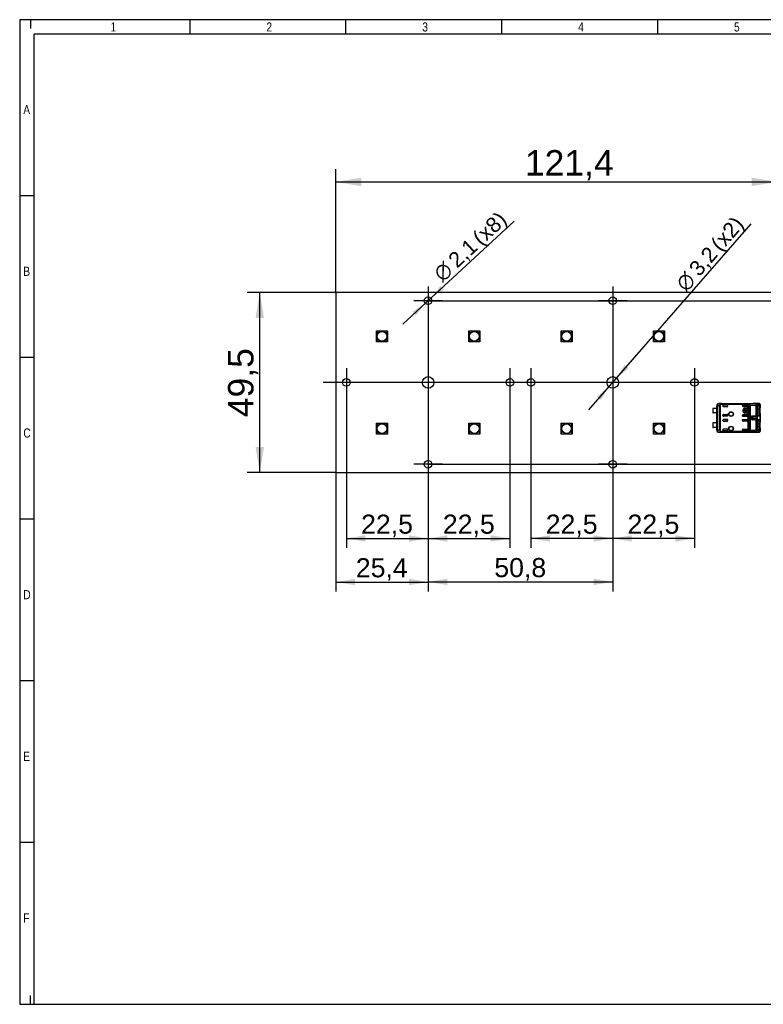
# Model space of a CAD drawing. Header units: millimetres. Extents: x 16 to 406, y 14 to 285.
# Tile 1 of 3: x 16 to 220, y 14 to 285. Entities that reach past the tile are written whole.
import ezdxf
from ezdxf.enums import TextEntityAlignment as Align
from ezdxf.lldxf.tags import DXFTag

# ---------------------------------------------------------------- set-up
doc = ezdxf.new("R2010")
doc.units = ezdxf.units.MM
for name, color, linetype in [('10', 7, 'Continuous'), ('4010-411-12610_S', 7, 'Continuous'), ('Default', 7, 'Continuous'), ('LED_OSLON_GEN3', 7, 'Continuous'), ('PCB_RECLED_122X5', 7, 'Continuous')]:
    doc.layers.add(name, color=color, linetype=linetype)
doc.styles.add('SEACAD_Arial', font='arial.ttf')
doc.styles.add('SEACAD_Solid_Edge_ANSI1_Symbols', font='semeca1.ttf')
tags = doc.linetypes.add('CENTER2', pattern=[28.575, 19.05, -3.175, 3.175, -3.175]).pattern_tags.tags
tags[10:11] = [DXFTag(74, 4), DXFTag(75, 0), DXFTag(340, '0'), DXFTag(46, 0.0), DXFTag(50, 0.0), DXFTag(44, 0.0), DXFTag(45, 0.0)]
tags[8:9] = [DXFTag(74, 4), DXFTag(75, 0), DXFTag(340, '0'), DXFTag(46, 0.0), DXFTag(50, 0.0), DXFTag(44, 0.0), DXFTag(45, 0.0)]
tags[6:7] = [DXFTag(74, 4), DXFTag(75, 0), DXFTag(340, '0'), DXFTag(46, 0.0), DXFTag(50, 0.0), DXFTag(44, 0.0), DXFTag(45, 0.0)]
tags[4:5] = [DXFTag(74, 4), DXFTag(75, 0), DXFTag(340, '0'), DXFTag(46, 0.0), DXFTag(50, 0.0), DXFTag(44, 0.0), DXFTag(45, 0.0)]
doc.dimstyles.new('ISO', dxfattribs={"dimtxt": 7, "dimasz": 7, "dimexe": 3.5, "dimexo": 0, "dimgap": 1.75, "dimtad": 1, "dimtxsty": 'SEACAD_Arial', "dimblk1": '_SE_FILLED', "dimblk2": '_SE_FILLED', "dimsah": 1, "dimcen": 3.5, "dimadec": 0, "dimazin": 0, "dimtfac": 0.5, "dimtdec": 3, "dimtmove": 0, "dimatfit": 3, "dimfxl": 1, "dimarcsym": 0})

# ---------------------------------------------------------------- blocks, each defined once
blk = doc.blocks.new('SEANNOT_GROUP')
at = {"layer": 'Default', "color": 7, "linetype": 'CENTER2'}
blk.add_line((227.55, 184.73), (99.15, 184.73), dxfattribs=at)
blk = doc.blocks.new('SEANNOT_GROUP1')
at = {"layer": 'Default', "color": 7, "linetype": 'CENTER2'}
for p, q in [((178.85, 198.73), (178.85, 170.73)), ((192.85, 184.73), (164.85, 184.73))]:
    blk.add_line(p, q, dxfattribs=at)
blk = doc.blocks.new('SEANNOT_GROUP2')
at = {"layer": 'Default', "color": 7, "linetype": 'CENTER2'}
for p, q in [((178.85, 211.17), (178.85, 203.3)), ((182.79, 207.23), (174.91, 207.23))]:
    blk.add_line(p, q, dxfattribs=at)
blk = doc.blocks.new('SEANNOT_GROUP3')
at = {"layer": 'Default', "color": 7, "linetype": 'CENTER2'}
for p, q in [((128.05, 211.17), (128.05, 203.3)), ((131.99, 207.23), (124.11, 207.23))]:
    blk.add_line(p, q, dxfattribs=at)
blk = doc.blocks.new('SEANNOT_GROUP4')
at = {"layer": 'Default', "color": 7, "linetype": 'CENTER2'}
for p, q in [((105.55, 188.67), (105.55, 180.8)), ((109.49, 184.73), (101.61, 184.73))]:
    blk.add_line(p, q, dxfattribs=at)
blk = doc.blocks.new('SEANNOT_GROUP5')
at = {"layer": 'Default', "color": 7, "linetype": 'CENTER2'}
for p, q in [((128.05, 188.67), (128.05, 180.8)), ((131.99, 184.73), (124.11, 184.73))]:
    blk.add_line(p, q, dxfattribs=at)
blk = doc.blocks.new('SEANNOT_GROUP6')
at = {"layer": 'Default', "color": 7, "linetype": 'CENTER2'}
for p, q in [((128.05, 166.17), (128.05, 158.3)), ((131.99, 162.23), (124.11, 162.23))]:
    blk.add_line(p, q, dxfattribs=at)
blk = doc.blocks.new('SEANNOT_GROUP7')
at = {"layer": 'Default', "color": 7, "linetype": 'CENTER2'}
for p, q in [((150.55, 188.67), (150.55, 180.8)), ((154.49, 184.73), (146.61, 184.73))]:
    blk.add_line(p, q, dxfattribs=at)
blk = doc.blocks.new('SEANNOT_GROUP8')
at = {"layer": 'Default', "color": 7, "linetype": 'CENTER2'}
for p, q in [((156.35, 188.67), (156.35, 180.8)), ((160.29, 184.73), (152.41, 184.73))]:
    blk.add_line(p, q, dxfattribs=at)
blk = doc.blocks.new('SEANNOT_GROUP9')
at = {"layer": 'Default', "color": 7, "linetype": 'CENTER2'}
for p, q in [((178.85, 166.17), (178.85, 158.3)), ((182.79, 162.23), (174.91, 162.23))]:
    blk.add_line(p, q, dxfattribs=at)
blk = doc.blocks.new('SEANNOT_GROUP10')
at = {"layer": 'Default', "color": 7, "linetype": 'CENTER2'}
for p, q in [((178.85, 188.67), (178.85, 180.8)), ((182.79, 184.73), (174.91, 184.73))]:
    blk.add_line(p, q, dxfattribs=at)
blk = doc.blocks.new('SEANNOT_GROUP11')
at = {"layer": 'Default', "color": 7, "linetype": 'CENTER2'}
for p, q in [((201.35, 188.67), (201.35, 180.8)), ((205.29, 184.73), (197.41, 184.73))]:
    blk.add_line(p, q, dxfattribs=at)
blk = doc.blocks.new('SE1')
at = {"layer": '4010-411-12610_S', "color": 7, "linetype": 'Continuous'}
for p, q in [((208.05, 178.93), (217.5, 178.93)), ((208.05, 178.93), (208.07, 178.92)), ((208.74, 178.91), (208.07, 178.92)), ((208.74, 178.91), (218.53, 178.91)), ((208.74, 178.91), (208.74, 178.9)), ((208.74, 178.9), (218.53, 178.9)), ((217.5, 178.92), (217.5, 178.93)), ((217.5, 178.92), (217.51, 178.92)), ((219.11, 178.92), (217.5, 178.92)), ((218.42, 178.75), (218.53, 178.9)), ((219.11, 178.92), (218.53, 178.91)), ((218.53, 178.9), (218.53, 178.91)), ((206.35, 177.56), (206.35, 176.41)), ((207.45, 177.61), (206.5, 177.61)), ((207.45, 176.36), (206.5, 176.36)), ((207.45, 177.61), (207.45, 178.33)), ((207.45, 178.33), (207.47, 178.33)), ((207.45, 177.61), (207.45, 176.36)), ((207.45, 173.61), (207.45, 176.36)), ((207.47, 178.32), (207.47, 178.33)), ((207.47, 171.65), (207.47, 178.32)), ((207.61, 178.32), (207.47, 178.32)), ((207.47, 178.32), (207.47, 178.32)), ((207.61, 178.32), (207.61, 171.65)), ((208.23, 178.31), (207.61, 178.32)), ((208.38, 178.31), (208.23, 178.31)), ((208.23, 171.66), (208.23, 178.31)), ((208.38, 178.31), (208.38, 171.66)), ((208.52, 178.8), (208.61, 178.64)), ((208.61, 178.82), (216.14, 178.82)), ((208.61, 178.82), (208.61, 178.64)), ((216.09, 178.64), (208.61, 178.64)), ((209.15, 178.23), (209.15, 178.34)), ((209.35, 178.54), (210.45, 178.54)), ((210.44, 178.54), (209.35, 178.54)), ((209.35, 178.54), (209.35, 178.54)), ((210.25, 178.03), (209.35, 178.03)), ((210.44, 178.54), (210.44, 178.23)), ((210.44, 178.54), (210.45, 178.54)), ((210.44, 178.23), (210.45, 178.23)), ((210.45, 178.54), (210.45, 178.23)), ((214.55, 178.29), (214.55, 178.54)), ((214.55, 178.54), (215.88, 178.54)), ((214.56, 178.54), (214.55, 178.54)), ((214.56, 178.29), (214.55, 178.29)), ((215.88, 178.54), (214.56, 178.54)), ((214.56, 178.29), (214.56, 178.54)), ((215.88, 178.09), (214.75, 178.09)), ((214.76, 176.68), (214.76, 177.28)), ((214.78, 177.28), (214.76, 177.28)), ((214.76, 176.68), (214.78, 176.68)), ((214.78, 176.68), (214.78, 177.28)), ((214.9, 176.49), (214.9, 177.47)), ((214.9, 177.47), (215.04, 177.47)), ((215.04, 176.49), (214.9, 176.49)), ((215.04, 177.47), (215.04, 177.05)), ((215.04, 177.05), (215.14, 177.05)), ((215.14, 176.91), (215.04, 176.91)), ((215.04, 176.91), (215.04, 176.49)), ((215.18, 177.71), (215.78, 177.71)), ((215.18, 177.71), (215.18, 177.68)), ((215.18, 177.68), (215.78, 177.68)), ((215.18, 176.28), (215.18, 176.26)), ((215.78, 176.28), (215.18, 176.28)), ((215.78, 176.26), (215.18, 176.26)), ((215.26, 177.05), (215.68, 177.05)), ((215.68, 176.91), (215.26, 176.91)), ((215.39, 177.31), (215.39, 177.18)), ((215.55, 177.18), (215.55, 177.31)), ((215.78, 177.68), (215.78, 177.71)), ((215.78, 176.26), (215.78, 176.28)), ((215.8, 177.05), (215.9, 177.05)), ((215.9, 176.91), (215.8, 176.91)), ((215.88, 178.54), (215.88, 178.54)), ((215.9, 177.05), (215.9, 176.91)), ((216.01, 177.48), (215.98, 177.48)), ((215.98, 177.48), (215.98, 176.48)), ((215.98, 176.48), (216.01, 176.48)), ((216.01, 177.48), (216.01, 176.48)), ((216.09, 178.64), (216.08, 178.62)), ((216.08, 178.34), (216.08, 178.62)), ((216.08, 178.34), (216.08, 178.29)), ((216.08, 175.67), (216.08, 178.29)), ((216.48, 178.62), (216.14, 178.82)), ((216.37, 171.49), (216.37, 178.48)), ((216.71, 178.52), (218.35, 178.52)), ((216.71, 178.52), (216.71, 178.4)), ((216.71, 178.4), (216.71, 171.57)), ((218.35, 178.4), (216.71, 178.4)), ((218.35, 178.52), (218.42, 178.75)), ((218.35, 178.4), (218.35, 178.52)), ((218.35, 175.57), (218.35, 178.4)), ((218.53, 178.4), (218.35, 178.4)), ((218.53, 178.4), (218.53, 175.57)), ((218.56, 177.83), (218.56, 176.13)), ((219.15, 177.33), (218.56, 177.33)), ((218.56, 176.63), (219.15, 176.63)), ((218.66, 178.34), (218.82, 178.35)), ((218.71, 178.71), (219.3, 178.72)), ((219.11, 178.45), (218.78, 178.44)), ((218.82, 178.35), (219.11, 178.45)), ((219.11, 178.05), (219.39, 178.12)), ((219.45, 177.77), (219.15, 177.73)), ((219.15, 177.33), (219.15, 177.73)), ((219.45, 177.33), (219.15, 177.33)), ((219.15, 176.63), (219.15, 177.33)), ((219.15, 176.63), (219.45, 176.63)), ((219.15, 176.23), (219.15, 176.63)), ((219.15, 176.23), (219.45, 176.19)), ((219.39, 178.13), (219.39, 178.68)), ((219.45, 178.53), (219.45, 177.77)), ((219.45, 177.33), (219.45, 177.77)), ((219.45, 177.74), (219.45, 177.77)), ((219.45, 176.63), (219.45, 177.33)), ((219.45, 176.19), (219.45, 176.63)), ((219.45, 176.19), (219.45, 175.4)), ((206.35, 173.56), (206.35, 172.41)), ((207.45, 173.61), (206.5, 173.61)), ((207.45, 173.61), (207.45, 172.36)), ((209.15, 175.63), (209.15, 175.73)), ((209.15, 174.23), (209.15, 174.34)), ((209.35, 175.93), (210.25, 175.93)), ((210.45, 175.43), (209.35, 175.43)), ((210.44, 175.43), (209.35, 175.43)), ((209.35, 175.43), (209.35, 175.43)), ((209.35, 174.54), (210.45, 174.54)), ((210.44, 174.54), (209.35, 174.54)), ((209.35, 174.54), (209.35, 174.54)), ((210.25, 174.03), (209.35, 174.03)), ((210.44, 175.43), (210.44, 175.73)), ((210.45, 175.73), (210.44, 175.73)), ((210.44, 175.43), (210.45, 175.43)), ((210.44, 174.23), (210.44, 174.54)), ((210.44, 174.54), (210.45, 174.54)), ((210.44, 174.23), (210.45, 174.23)), ((210.45, 175.73), (210.45, 175.43)), ((210.45, 174.54), (210.45, 174.23)), ((214.56, 175.68), (214.55, 175.67)), ((214.55, 175.43), (214.55, 175.67)), ((214.55, 175.43), (215.88, 175.43)), ((214.56, 175.43), (214.55, 175.43)), ((214.55, 174.29), (214.55, 174.54)), ((214.55, 174.54), (215.88, 174.54)), ((214.56, 174.54), (214.55, 174.54)), ((214.56, 174.29), (214.55, 174.29)), ((214.56, 175.68), (214.56, 175.43)), ((215.88, 175.43), (214.56, 175.43)), ((214.56, 174.54), (214.56, 174.29)), ((214.56, 174.54), (215.88, 174.54)), ((214.75, 175.87), (215.88, 175.87)), ((215.88, 174.09), (214.75, 174.09)), ((215.88, 175.43), (215.88, 175.43)), ((215.88, 174.54), (215.88, 174.54)), ((216.08, 175.67), (216.08, 175.63)), ((216.08, 174.34), (216.08, 175.63)), ((216.08, 174.34), (216.08, 174.29)), ((216.08, 171.67), (216.08, 174.29)), ((216.96, 175.12), (216.96, 174.84)), ((217.15, 175.1), (216.96, 175.12)), ((217.15, 174.87), (216.96, 174.84)), ((217.15, 175.1), (217.22, 175.32)), ((217.15, 175), (217.15, 175.01)), ((217.15, 174.87), (217.15, 175)), ((217.35, 175.57), (218.35, 175.57)), ((217.35, 175.57), (217.35, 175.44)), ((218.35, 175.44), (217.35, 175.44)), ((217.35, 175.44), (217.35, 175.23)), ((217.35, 175.23), (218.41, 175.23)), ((217.35, 175.23), (217.35, 174.74)), ((218.41, 174.74), (217.35, 174.74)), ((217.35, 174.74), (217.35, 174.52)), ((217.35, 174.52), (218.35, 174.52)), ((217.35, 174.52), (217.35, 174.4)), ((218.35, 174.4), (217.35, 174.4)), ((218.35, 175.44), (218.35, 175.57)), ((218.35, 175.57), (218.53, 175.57)), ((218.41, 175.23), (218.35, 175.44)), ((218.35, 174.52), (218.41, 174.74)), ((218.35, 174.4), (218.35, 174.52)), ((218.35, 171.57), (218.35, 174.4)), ((218.53, 174.4), (218.35, 174.4)), ((218.53, 174.4), (218.53, 171.57)), ((218.56, 173.83), (218.56, 172.13)), ((218.82, 175.62), (218.66, 175.62)), ((218.66, 174.34), (218.82, 174.35)), ((218.78, 175.52), (219.11, 175.52)), ((219.11, 174.45), (218.78, 174.44)), ((219.11, 175.52), (218.82, 175.62)), ((218.82, 174.35), (219.11, 174.45)), ((219.11, 175.91), (219.39, 175.84)), ((219.11, 174.05), (219.39, 174.12)), ((219.45, 173.77), (219.15, 173.73)), ((219.15, 173.33), (219.15, 173.73)), ((219.39, 174.13), (219.39, 175.84)), ((219.45, 175.4), (219.45, 175.38)), ((219.45, 174.59), (219.45, 174.56)), ((219.45, 174.56), (219.45, 173.77)), ((219.45, 173.33), (219.45, 173.77)), ((219.45, 173.74), (219.45, 173.77)), ((207.45, 172.36), (206.5, 172.36)), ((207.45, 171.63), (207.45, 172.36)), ((207.45, 171.63), (207.47, 171.63)), ((207.47, 171.65), (207.61, 171.65)), ((207.47, 171.65), (207.47, 171.63)), ((207.47, 171.65), (207.47, 171.65)), ((207.61, 171.65), (208.23, 171.66)), ((208.07, 171.05), (208.05, 171.03)), ((208.05, 171.03), (217.5, 171.03)), ((208.07, 171.05), (208.74, 171.06)), ((208.23, 171.66), (208.38, 171.66)), ((208.52, 171.16), (208.53, 171.17)), ((208.53, 171.17), (208.61, 171.33)), ((208.61, 171.33), (216.09, 171.33)), ((208.61, 171.33), (208.61, 171.15)), ((216.15, 171.15), (208.61, 171.15)), ((218.53, 171.06), (208.74, 171.06)), ((208.74, 171.06), (218.53, 171.06)), ((208.74, 171.06), (208.74, 171.06)), ((209.15, 171.63), (209.15, 171.73)), ((209.35, 171.93), (210.25, 171.93)), ((210.45, 171.43), (209.35, 171.43)), ((210.44, 171.43), (209.35, 171.43)), ((209.35, 171.43), (209.35, 171.43)), ((210.44, 171.73), (210.44, 171.43)), ((210.45, 171.73), (210.44, 171.73)), ((210.44, 171.43), (210.45, 171.43)), ((210.45, 171.73), (210.45, 171.43)), ((214.56, 171.68), (214.55, 171.67)), ((214.55, 171.43), (214.55, 171.67)), ((214.55, 171.43), (215.88, 171.43)), ((214.56, 171.43), (214.55, 171.43)), ((214.56, 171.43), (214.56, 171.68)), ((215.88, 171.43), (214.56, 171.43)), ((214.75, 171.87), (215.88, 171.87)), ((215.88, 171.43), (215.88, 171.43)), ((216.08, 171.67), (216.08, 171.63)), ((216.08, 171.35), (216.08, 171.63)), ((216.15, 171.15), (216.48, 171.35)), ((216.71, 171.57), (218.35, 171.57)), ((216.71, 171.57), (216.71, 171.44)), ((218.35, 171.44), (216.71, 171.44)), ((217.5, 171.03), (217.5, 171.04)), ((217.51, 171.04), (217.5, 171.04)), ((217.5, 171.04), (219.11, 171.04)), ((218.35, 171.44), (218.35, 171.57)), ((218.35, 171.57), (218.53, 171.57)), ((218.42, 171.22), (218.35, 171.44)), ((218.53, 171.06), (218.42, 171.22)), ((218.53, 171.06), (218.53, 171.06)), ((218.53, 171.06), (219.11, 171.04)), ((219.15, 173.33), (218.56, 173.33)), ((218.56, 172.63), (219.15, 172.63)), ((218.82, 171.62), (218.66, 171.62)), ((219.3, 171.24), (218.71, 171.26)), ((218.78, 171.52), (219.11, 171.52)), ((219.11, 171.52), (218.82, 171.62)), ((219.11, 171.91), (219.39, 171.84)), ((219.45, 173.33), (219.15, 173.33)), ((219.15, 172.63), (219.15, 173.33)), ((219.15, 172.63), (219.45, 172.63)), ((219.15, 172.23), (219.15, 172.63)), ((219.15, 172.23), (219.45, 172.19)), ((219.39, 171.28), (219.39, 171.84)), ((219.45, 172.63), (219.45, 173.33)), ((219.45, 172.19), (219.45, 172.63)), ((219.45, 172.19), (219.45, 171.44))]:
    blk.add_line(p, q, dxfattribs=at)
for centre, radius in [((211.4, 176.03), 0.657), ((211.4, 176.03), 0.586), ((211.4, 176.03), 0.552), ((211.4, 176.03), 0.55), ((211.4, 172.03), 0.657), ((211.4, 172.03), 0.586), ((211.4, 172.03), 0.552), ((211.4, 172.03), 0.55)]:
    blk.add_circle(centre, radius, dxfattribs=at)
for centre, radius, start, end in [((208.07, 178.32), 0.6, 90.004, 179.9956), ((218.51, 178.7), 0.207, 3.1146, 84.8365), ((219.11, 178.59), 0.334, 46.0862, 90.7925), ((219.1, 178.73), 0.195, 358.4846, 87.9947), ((206.5, 177.36), 0.25, 90, 126.8699), ((206.5, 176.61), 0.25, 233.1301, 270), ((208.81, 178.3), 0.581, 119.4844, 178.8126), ((208.6, 178.61), 0.213, 87.689, 111.1832), ((209.35, 178.23), 0.2, 180, 270), ((215.18, 177.28), 0.426, 90, 180), ((215.18, 176.68), 0.426, 180, 270), ((215.18, 177.28), 0.4, 90, 180), ((215.18, 176.68), 0.4, 180, 270), ((215.47, 176.98), 0.337, 104.2042, 168.6727), ((215.47, 176.98), 0.337, 191.3273, 348.6727), ((215.47, 176.98), 0.217, 112.432, 162.2153), ((215.47, 176.98), 0.217, 197.7847, 342.2153), ((215.47, 176.98), 0.337, 11.3273, 75.7958), ((215.47, 176.98), 0.217, 17.7847, 67.568), ((215.78, 177.48), 0.226, 0, 90), ((215.78, 177.48), 0.2, 0, 90), ((215.78, 176.48), 0.226, 270, 360), ((215.78, 176.48), 0.2, 270, 0), ((215.6, 177.32), 1.39, 56.3247, 69.4849), ((216.59, 178.57), 0.513, 151.4654, 172.6325), ((216.71, 178.32), 0.376, 127.5468, 155.6336), ((216.71, 179.22), 0.821, 244.9096, 269.4245), ((216.72, 178.89), 0.362, 227.489, 267.1839), ((218.32, 178.28), 0.249, 29.2716, 83.1726), ((218.39, 178.52), 0.231, 15.4661, 81.313), ((219.43, 178.14), 0.935, 152.0828, 164.2359), ((218.92, 178.43), 0.346, 126.1301, 153.8376), ((218.17, 177.77), 0.983, 358.1011, 17.0483), ((218.02, 176.22), 1.13, 344.1984, 0.6678), ((219.07, 178.56), 0.378, 9.6947, 37.3605), ((218.68, 177.82), 0.768, 356.2754, 23.2153), ((218.69, 176.14), 0.763, 336.7298, 3.8484), ((219.07, 178.56), 0.378, 357.4172, 1.3958), ((206.5, 173.36), 0.25, 90, 126.8699), ((209.35, 175.73), 0.2, 90, 180), ((209.35, 174.23), 0.2, 180, 270), ((217.82, 175.03), 0.668, 174.1343, 181.3005), ((218.32, 175.69), 0.249, 276.8284, 330.7273), ((218.32, 174.28), 0.249, 29.2767, 83.1684), ((218.38, 175.46), 0.232, 278.5939, 343.7237), ((218.07, 174.98), 0.426, 324.702, 35.2981), ((219.46, 174.14), 0.962, 153.0574, 164.1819), ((217.56, 174.98), 1.12, 338.5184, 21.4817), ((218.17, 173.77), 0.983, 358.1004, 17.046), ((218.68, 173.82), 0.768, 356.2579, 23.1838), ((221.39, 174.98), 1.98, 168.5509, 191.4751), ((221.67, 174.98), 2.26, 170.3389, 189.6943), ((206.5, 172.61), 0.25, 233.1301, 270), ((208.07, 171.65), 0.6, 180.0044, 269.9972), ((208.81, 171.67), 0.582, 181.2569, 240.5251), ((208.6, 171.36), 0.216, 248.8079, 271.9904), ((209.35, 171.73), 0.2, 90, 180), ((215.6, 172.64), 1.39, 290.5133, 303.6746), ((216.51, 171.37), 0.427, 186.3279, 211.9726), ((216.72, 170.74), 0.829, 90.6971, 114.9695), ((216.73, 171.08), 0.365, 93.0093, 132.3193), ((218.32, 171.69), 0.249, 276.8293, 330.7266), ((218.39, 171.44), 0.231, 278.6128, 344.6201), ((219.43, 171.82), 0.934, 195.762, 207.932), ((218.51, 171.27), 0.206, 275.0488, 356.9914), ((218.92, 171.54), 0.346, 206.1713, 233.8588), ((219.11, 171.38), 0.334, 269.1872, 313.9663), ((218.02, 172.22), 1.13, 344.1985, 0.6687), ((219.1, 171.24), 0.195, 272.0087, 1.5161), ((219.08, 171.4), 0.364, 313.708, 2.4186), ((219.22, 171.26), 0.167, 312.1258, 8.1629), ((218.69, 172.14), 0.763, 336.7079, 3.8541)]:
    blk.add_arc(centre, radius, start, end, dxfattribs=at)
for centre, major_axis, ratio, start_param, end_param in [((208.05, 178.33), (0.424, -0.424), 0.999924, 2.35623, 3.926978), ((208.07, 178.32), (0.006, 0.6), 0.766027, 0.013567, 1.579437), ((217.5, 178.33), (0, 0.6), 0.999962, 6.103357, 6.283185), ((218.53, 178.71), (-0.005, 0.2), 0.939661, 4.689874, 6.257729), ((209.35, 178.34), (0, -0.2), 0.999994, 3.141593, 4.712389), ((209.35, 178.34), (0, -0.2), 0.999994, 3.141593, 4.712375), ((210.24, 178.23), (-0.2, 0), 0.999848, 1.570796, 3.141601), ((210.25, 178.23), (-0.2, 0), 0.999848, 1.570796, 3.141601), ((214.75, 178.29), (0.141, -0.141), 0.999695, 3.926839, 5.497939), ((214.76, 178.29), (0.141, -0.141), 0.999695, 3.932239, 4.712389), ((215.88, 178.34), (0, -0.2), 0.999994, 1.570796, 3.141593), ((215.88, 178.34), (0, -0.2), 0.999994, 1.570796, 3.141593), ((215.88, 178.29), (0, -0.2), 0.999848, 0, 1.570796), ((219.3, 177.82), (-0.001, -0.902), 0.342128, 2.840825, 3.150345), ((219.2, 178.68), (-0.134, -0.148), 0.8975, 2.254597, 3.141363), ((209.35, 175.63), (0, 0.2), 0.999994, 1.570796, 3.141593), ((209.35, 175.63), (0, 0.2), 0.999994, 1.570796, 3.141593), ((209.35, 174.34), (0, -0.2), 0.999994, 3.141593, 4.712389), ((209.35, 174.34), (0, -0.2), 0.999994, 3.141593, 4.712389), ((210.24, 175.73), (-0.2, 0), 0.999848, 3.141593, 4.712389), ((210.24, 174.23), (-0.2, 0), 0.999848, 1.570796, 3.141593), ((210.25, 175.73), (-0.2, 0), 0.999848, 3.141593, 4.712389), ((210.25, 174.23), (-0.2, 0), 0.999848, 1.570796, 3.141593), ((214.75, 175.67), (0.141, 0.141), 0.999695, 0.785246, 2.356347), ((214.75, 174.29), (0.141, -0.141), 0.999695, 3.926838, 5.497939), ((214.76, 175.68), (0.141, 0.141), 0.999695, 1.570796, 2.356347), ((214.76, 174.29), (0.141, -0.141), 0.999695, 3.926838, 4.712389), ((215.88, 175.67), (0, 0.2), 0.999848, 4.712389, 6.283185), ((215.88, 175.63), (0, 0.2), 0.999994, 3.141593, 4.712389), ((215.88, 175.63), (0, 0.2), 0.999994, 3.141593, 4.712389), ((215.88, 174.34), (0, -0.2), 0.999994, 1.570796, 3.141593), ((215.88, 174.34), (0, -0.2), 0.999994, 1.570796, 3.141593), ((215.88, 174.29), (0, -0.2), 0.999848, 0, 1.570796), ((217.35, 175.07), (-0.2, 0), 0.821429, 4.712389, 6.100671), ((217.35, 174.9), (0.2, 0), 0.821429, 3.324107, 4.712389), ((218.78, 176.18), (0, -0.938), 0.34202, -0.859272, -0.576897), ((208.05, 171.63), (0.424, 0.424), 0.999924, 2.356207, 3.926956), ((208.07, 171.65), (-0.006, 0.6), 0.766027, 1.562157, 3.128038), ((209.35, 171.63), (0, 0.2), 0.999994, 1.570796, 3.141593), ((209.35, 171.63), (0, 0.2), 0.999994, 1.57081, 3.141593), ((210.24, 171.73), (-0.2, 0), 0.999848, 3.141593, 4.712389), ((210.25, 171.73), (-0.2, 0), 0.999848, 3.141593, 4.712389), ((214.75, 171.67), (0.141, 0.141), 0.999695, 0.785246, 2.356347), ((214.76, 171.68), (0.141, 0.141), 0.999695, 1.570796, 2.356347), ((215.88, 171.67), (0, 0.2), 0.999848, 4.712389, 6.283185), ((215.88, 171.63), (0, 0.2), 0.999994, 3.141593, 4.712389), ((215.88, 171.63), (0, 0.2), 0.999994, 3.141593, 4.712389), ((217.5, 171.63), (0, 0.6), 0.999962, 3.141593, 3.321418), ((218.53, 171.26), (0.005, 0.2), 0.939661, 3.166998, 4.734915), ((219.3, 172.14), (0, 0.9), 0.34204, 3.132956, 3.443098), ((219.25, 171.44), (0.2, 0), 0.754543, 6.071721, 6.283069)]:
    blk.add_ellipse(centre, major_axis=major_axis, ratio=ratio, start_param=start_param, end_param=end_param, dxfattribs=at)
for points, degree, knots in [([(208.52, 178.8), (208.53, 178.82), (208.55, 178.84), (208.57, 178.87), (208.6, 178.89), (208.66, 178.91), (208.71, 178.91), (208.74, 178.91)], 3, [0, 0, 0, 0, 0.22116, 0.406893, 0.558337, 0.7658, 1, 1, 1, 1]), ([(208.61, 178.82), (208.61, 178.82), (208.62, 178.85), (208.63, 178.87), (208.65, 178.89), (208.66, 178.89), (208.68, 178.9), (208.7, 178.9), (208.72, 178.9), (208.73, 178.9), (208.74, 178.9)], 3, [0, 0, 0, 0, 0.139359, 0.528699, 0.63957, 0.693828, 0.749169, 0.871848, 0.954914, 1, 1, 1, 1]), ([(218.78, 178.44), (218.75, 178.44), (218.72, 178.43), (218.67, 178.37), (218.64, 178.33), (218.6, 178.21), (218.58, 178.14), (218.56, 177.99), (218.56, 177.91), (218.56, 177.83)], 3, [0, 0, 0, 0, 0.25, 0.25, 0.5, 0.5, 0.75, 0.75, 1, 1, 1, 1]), ([(219.11, 178.05), (219.1, 178.08), (219.08, 178.12), (219.04, 178.18), (219.01, 178.24), (218.96, 178.28), (218.92, 178.32), (218.87, 178.34), (218.84, 178.34), (218.82, 178.35)], 3, [0, 0, 0, 0, 0.119175, 0.246235, 0.381187, 0.524038, 0.67479, 0.833445, 1, 1, 1, 1]), ([(219.39, 178.68), (219.4, 178.68), (219.42, 178.66), (219.44, 178.63), (219.45, 178.58), (219.45, 178.55), (219.45, 178.53)], 3, [0, 0, 0, 0, 0.227998, 0.471255, 0.728745, 1, 1, 1, 1]), ([(216.96, 175.12), (216.99, 175.31), (217.1, 175.44), (217.2, 175.56), (217.35, 175.57)], 2, [0, 0, 0, 0.5, 0.5, 1, 1, 1]), ([(216.96, 174.84), (216.96, 174.82), (216.97, 174.76), (217.01, 174.66), (217.09, 174.53), (217.19, 174.45), (217.27, 174.41), (217.31, 174.4), (217.34, 174.4), (217.35, 174.4)], 3, [0, 0, 0, 0, 0.100643, 0.277927, 0.536152, 0.773195, 0.8851, 0.944575, 1, 1, 1, 1]), ([(217.35, 174.52), (217.34, 174.53), (217.33, 174.53), (217.3, 174.54), (217.27, 174.57), (217.24, 174.61), (217.2, 174.68), (217.17, 174.77), (217.16, 174.85), (217.15, 174.87)], 3, [0, 0, 0, 0, 0.043186, 0.098981, 0.205363, 0.325965, 0.45185, 0.820133, 1, 1, 1, 1]), ([(217.22, 175.32), (217.24, 175.35), (217.26, 175.38), (217.3, 175.43), (217.32, 175.44), (217.35, 175.44)], 3, [0, 0, 0, 0, 0.5, 0.5, 1, 1, 1, 1]), ([(218.55, 176.13), (218.55, 175.98), (218.58, 175.82), (218.66, 175.59), (218.72, 175.53), (218.78, 175.52)], 3, [0, 0, 0, 0, 0.5, 0.5, 1, 1, 1, 1]), ([(218.78, 174.44), (218.75, 174.44), (218.72, 174.43), (218.67, 174.37), (218.64, 174.33), (218.6, 174.21), (218.58, 174.14), (218.56, 173.99), (218.56, 173.91), (218.56, 173.83)], 3, [0, 0, 0, 0, 0.25, 0.25, 0.5, 0.5, 0.75, 0.75, 1, 1, 1, 1]), ([(218.82, 175.62), (218.84, 175.62), (218.86, 175.62), (218.9, 175.64), (218.94, 175.66), (218.99, 175.71), (219.05, 175.78), (219.09, 175.87), (219.11, 175.91)], 3, [0, 0, 0, 0, 0.129424, 0.256929, 0.382523, 0.506216, 0.751084, 1, 1, 1, 1]), ([(219.11, 174.05), (219.1, 174.08), (219.08, 174.12), (219.04, 174.18), (219.01, 174.24), (218.96, 174.28), (218.92, 174.32), (218.87, 174.34), (218.84, 174.34), (218.82, 174.35)], 3, [0, 0, 0, 0, 0.119189, 0.246257, 0.381214, 0.524065, 0.674813, 0.833458, 1, 1, 1, 1]), ([(208.52, 171.16), (208.53, 171.16), (208.54, 171.14), (208.55, 171.12), (208.58, 171.1), (208.6, 171.08), (208.62, 171.07), (208.65, 171.06), (208.69, 171.06), (208.72, 171.06), (208.74, 171.06)], 3, [0, 0, 0, 0, 0.103499, 0.29232, 0.407301, 0.532909, 0.64319, 0.751757, 0.866674, 1, 1, 1, 1]), ([(208.74, 171.06), (208.73, 171.06), (208.7, 171.06), (208.68, 171.07), (208.66, 171.07), (208.65, 171.08), (208.63, 171.09), (208.62, 171.12), (208.61, 171.14), (208.61, 171.15)], 3, [0, 0, 0, 0, 0.082466, 0.249738, 0.305201, 0.359595, 0.470754, 0.837658, 1, 1, 1, 1]), ([(218.55, 172.13), (218.55, 171.98), (218.58, 171.82), (218.66, 171.59), (218.72, 171.53), (218.78, 171.52)], 3, [0, 0, 0, 0, 0.5, 0.5, 1, 1, 1, 1]), ([(218.82, 171.62), (218.84, 171.62), (218.86, 171.62), (218.9, 171.64), (218.94, 171.66), (218.99, 171.71), (219.05, 171.78), (219.09, 171.87), (219.11, 171.91)], 3, [0, 0, 0, 0, 0.129424, 0.256929, 0.382523, 0.506216, 0.751084, 1, 1, 1, 1])]:
    blk.add_open_spline(points, degree=degree, knots=knots, dxfattribs=at)
for points in [[(208.38, 178.31), (208.38, 178.36), (208.4, 178.44), (208.48, 178.55), (208.56, 178.61), (208.61, 178.64)], [(219.39, 178.13), (219.31, 178.33), (219.22, 178.45), (219.11, 178.44)], [(219.11, 175.52), (219.22, 175.52), (219.31, 175.64), (219.39, 175.84)], [(219.39, 174.13), (219.31, 174.33), (219.22, 174.45), (219.11, 174.44)], [(208.61, 171.33), (208.56, 171.36), (208.48, 171.42), (208.4, 171.53), (208.38, 171.61), (208.38, 171.66)], [(216.08, 171.35), (216.08, 171.34), (216.08, 171.34), (216.08, 171.33), (216.08, 171.33), (216.09, 171.33)], [(219.11, 171.52), (219.22, 171.52), (219.31, 171.64), (219.39, 171.84)], [(219.45, 171.44), (219.45, 171.37), (219.43, 171.32), (219.39, 171.28)]]:
    blk.add_open_spline(points, degree=3, dxfattribs=at)
for points, weights in [([(218.41, 174.74), (218.51, 174.72), (218.58, 174.66), (218.6, 174.57)], [1.12803189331, 0.957317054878, 0.957322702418, 1.12804883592]), ([(216.48, 171.35), (216.43, 171.38), (216.39, 171.43), (216.37, 171.49)], [1.03238197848, 0.973672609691, 0.994794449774, 1.09574749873])]:
    blk.add_rational_spline(points, weights, degree=3, dxfattribs=at)
at = {"layer": 'LED_OSLON_GEN3', "color": 7, "linetype": 'Continuous'}
for p, q in [((113.85, 195.93), (113.85, 198.93)), ((113.85, 198.93), (116.85, 198.93)), ((113.9, 198.88), (113.85, 198.93)), ((116.8, 198.88), (113.9, 198.88)), ((113.9, 198.88), (113.9, 195.98)), ((116.8, 198.88), (116.85, 198.93)), ((116.8, 195.98), (116.8, 198.88)), ((116.85, 198.93), (116.85, 195.93)), ((139.25, 195.93), (139.25, 198.93)), ((139.25, 198.93), (142.25, 198.93)), ((139.3, 198.88), (139.25, 198.93)), ((142.2, 198.88), (139.3, 198.88)), ((139.3, 198.88), (139.3, 195.98)), ((142.2, 198.88), (142.25, 198.93)), ((142.2, 195.98), (142.2, 198.88)), ((142.25, 198.93), (142.25, 195.93)), ((164.65, 195.93), (164.65, 198.93)), ((164.65, 198.93), (167.65, 198.93)), ((164.7, 198.88), (164.65, 198.93)), ((167.6, 198.88), (164.7, 198.88)), ((164.7, 198.88), (164.7, 195.98)), ((167.6, 198.88), (167.65, 198.93)), ((167.6, 195.98), (167.6, 198.88)), ((167.65, 198.93), (167.65, 195.93)), ((190.05, 195.93), (190.05, 198.93)), ((190.05, 198.93), (193.05, 198.93)), ((190.1, 198.88), (190.05, 198.93)), ((193, 198.88), (190.1, 198.88)), ((190.1, 198.88), (190.1, 195.98)), ((193, 198.88), (193.05, 198.93)), ((193, 195.98), (193, 198.88)), ((193.05, 198.93), (193.05, 195.93)), ((113.85, 195.93), (113.9, 195.98)), ((116.85, 195.93), (113.85, 195.93)), ((113.9, 195.98), (116.8, 195.98)), ((116.85, 195.93), (116.8, 195.98)), ((139.25, 195.93), (139.3, 195.98)), ((142.25, 195.93), (139.25, 195.93)), ((139.3, 195.98), (142.2, 195.98)), ((142.25, 195.93), (142.2, 195.98)), ((164.65, 195.93), (164.7, 195.98)), ((167.65, 195.93), (164.65, 195.93)), ((164.7, 195.98), (167.6, 195.98)), ((167.65, 195.93), (167.6, 195.98)), ((190.05, 195.93), (190.1, 195.98)), ((193.05, 195.93), (190.05, 195.93)), ((190.1, 195.98), (193, 195.98)), ((193.05, 195.93), (193, 195.98)), ((113.85, 170.53), (113.85, 173.53)), ((113.85, 173.53), (116.85, 173.53)), ((113.9, 173.48), (113.85, 173.53)), ((116.8, 173.48), (113.9, 173.48)), ((113.9, 173.48), (113.9, 170.58)), ((116.8, 173.48), (116.85, 173.53)), ((116.8, 170.58), (116.8, 173.48)), ((116.85, 173.53), (116.85, 170.53)), ((139.25, 170.53), (139.25, 173.53)), ((139.25, 173.53), (142.25, 173.53)), ((139.3, 173.48), (139.25, 173.53)), ((142.2, 173.48), (139.3, 173.48)), ((139.3, 173.48), (139.3, 170.58)), ((142.2, 173.48), (142.25, 173.53)), ((142.2, 170.58), (142.2, 173.48)), ((142.25, 173.53), (142.25, 170.53)), ((164.65, 170.53), (164.65, 173.53)), ((164.65, 173.53), (167.65, 173.53)), ((164.7, 173.48), (164.65, 173.53)), ((167.6, 173.48), (164.7, 173.48)), ((164.7, 173.48), (164.7, 170.58)), ((167.6, 173.48), (167.65, 173.53)), ((167.6, 170.58), (167.6, 173.48)), ((167.65, 173.53), (167.65, 170.53)), ((190.05, 170.53), (190.05, 173.53)), ((190.05, 173.53), (193.05, 173.53)), ((190.1, 173.48), (190.05, 173.53)), ((193, 173.48), (190.1, 173.48)), ((190.1, 173.48), (190.1, 170.58)), ((193, 173.48), (193.05, 173.53)), ((193, 170.58), (193, 173.48)), ((193.05, 173.53), (193.05, 170.53)), ((113.85, 170.53), (113.9, 170.58)), ((116.85, 170.53), (113.85, 170.53)), ((113.9, 170.58), (116.8, 170.58)), ((116.85, 170.53), (116.8, 170.58)), ((139.25, 170.53), (139.3, 170.58)), ((142.25, 170.53), (139.25, 170.53)), ((139.3, 170.58), (142.2, 170.58)), ((142.25, 170.53), (142.2, 170.58)), ((164.65, 170.53), (164.7, 170.58)), ((167.65, 170.53), (164.65, 170.53)), ((164.7, 170.58), (167.6, 170.58)), ((167.65, 170.53), (167.6, 170.58)), ((190.05, 170.53), (190.1, 170.58)), ((193.05, 170.53), (190.05, 170.53)), ((190.1, 170.58), (193, 170.58)), ((193.05, 170.53), (193, 170.58))]:
    blk.add_line(p, q, dxfattribs=at)
for centre, radius in [((115.35, 197.43), 1.44), ((115.35, 197.43), 1.32), ((140.75, 197.43), 1.44), ((140.75, 197.43), 1.32), ((166.15, 197.43), 1.44), ((166.15, 197.43), 1.32), ((191.55, 197.43), 1.44), ((191.55, 197.43), 1.32), ((115.35, 172.03), 1.44), ((140.75, 172.03), 1.44), ((166.15, 172.03), 1.44), ((191.55, 172.03), 1.44), ((115.35, 172.03), 1.32), ((140.75, 172.03), 1.32), ((166.15, 172.03), 1.32), ((191.55, 172.03), 1.32)]:
    blk.add_circle(centre, radius, dxfattribs=at)
at = {"layer": 'PCB_RECLED_122X5', "color": 7, "linetype": 'Continuous'}
for p, q in [((102.65, 209.48), (102.65, 159.98)), ((224.05, 209.48), (102.65, 209.48)), ((224.05, 159.98), (224.05, 209.48)), ((102.65, 159.98), (224.05, 159.98))]:
    blk.add_line(p, q, dxfattribs=at)
for centre, radius in [((128.05, 207.23), 1.05), ((178.85, 207.23), 1.05), ((105.55, 184.73), 1.05), ((128.05, 184.73), 1.6), ((150.55, 184.73), 1.05), ((156.35, 184.73), 1.05), ((178.85, 184.73), 1.6), ((201.35, 184.73), 1.05), ((128.05, 162.23), 1.05), ((178.85, 162.23), 1.05)]:
    blk.add_circle(centre, radius, dxfattribs=at)
blk = doc.blocks.new('DMBLK1')
at = {"layer": 'Default', "linetype": 'Continuous'}
for points in [[(109.65, 241.1), (102.65, 239.93), (109.65, 238.76)], [(217.05, 241.1), (217.05, 238.76), (224.05, 239.93)]]:
    blk.add_hatch(color=7, dxfattribs=at).paths.add_polyline_path(points)
at = {"layer": 'Default', "color": 7, "linetype": 'Continuous'}
for p, q in [((102.65, 209.48), (102.65, 243.43)), ((224.05, 209.48), (224.05, 243.43)), ((102.65, 239.93), (224.05, 239.93))]:
    blk.add_line(p, q, dxfattribs=at)
at = {"layer": 'Default', "color": 7, "linetype": 'Continuous', "style": 'SEACAD_Arial'}
blk.add_text('121,4', height=7, dxfattribs=at).set_placement((154.67, 248.68), align=Align.TOP_LEFT)
blk = doc.blocks.new('_SE_FILLED')
at = {"color": 0}
blk.add_line((0, 0), (-1, 0), dxfattribs=at)
blk.add_solid([(0, 0), (-1, -0.1665), (-1, 0.1665), (0, 0)], dxfattribs=at)
blk = doc.blocks.new('DMBLK2')
at = {"layer": 'Default', "linetype": 'Continuous'}
for points in [[(80.57, 202.48), (82.9, 202.48), (81.74, 209.48)], [(80.57, 166.98), (81.74, 159.98), (82.9, 166.98)]]:
    blk.add_hatch(color=7, dxfattribs=at).paths.add_polyline_path(points)
at = {"layer": 'Default', "color": 7, "linetype": 'Continuous'}
for p, q in [((224.05, 209.48), (78.24, 209.48)), ((81.74, 159.98), (81.74, 209.48)), ((102.65, 159.98), (78.24, 159.98))]:
    blk.add_line(p, q, dxfattribs=at)
at = {"layer": 'Default', "color": 7, "linetype": 'Continuous', "style": 'SEACAD_Arial'}
blk.add_text('49,5', height=7, rotation=90, dxfattribs=at).set_placement((72.99, 175.15), align=Align.TOP_LEFT)
blk = doc.blocks.new('DMBLK3')
at = {"layer": 'Default', "linetype": 'Continuous'}
for points in [[(110.8, 140.92), (110.8, 142.67), (105.55, 141.8)], [(122.8, 140.92), (128.05, 141.8), (122.8, 142.67)]]:
    blk.add_hatch(color=7, dxfattribs=at).paths.add_polyline_path(points)
at = {"layer": 'Default', "color": 7, "linetype": 'Continuous'}
for p, q in [((128.05, 207.23), (128.05, 139.17)), ((105.55, 184.73), (105.55, 139.17)), ((105.55, 141.8), (128.05, 141.8))]:
    blk.add_line(p, q, dxfattribs=at)
at = {"layer": 'Default', "color": 7, "linetype": 'Continuous', "style": 'SEACAD_Arial'}
blk.add_text('22,5', height=5.25, dxfattribs=at).set_placement((109.61, 148.36), align=Align.TOP_LEFT)
blk = doc.blocks.new('DMBLK4')
at = {"layer": 'Default', "linetype": 'Continuous'}
for points in [[(133.3, 140.92), (133.3, 142.67), (128.05, 141.8)], [(145.3, 140.92), (150.55, 141.8), (145.3, 142.67)]]:
    blk.add_hatch(color=7, dxfattribs=at).paths.add_polyline_path(points)
at = {"layer": 'Default', "color": 7, "linetype": 'Continuous'}
for p, q in [((150.55, 184.73), (150.55, 139.17)), ((128.05, 162.23), (128.05, 139.17)), ((128.05, 141.8), (150.55, 141.8))]:
    blk.add_line(p, q, dxfattribs=at)
at = {"layer": 'Default', "color": 7, "linetype": 'Continuous', "style": 'SEACAD_Arial'}
blk.add_text('22,5', height=5.25, dxfattribs=at).set_placement((132.11, 148.36), align=Align.TOP_LEFT)
blk = doc.blocks.new('DMBLK5')
at = {"layer": 'Default', "linetype": 'Continuous'}
for points in [[(242.05, 201.98), (241.18, 207.23), (240.3, 201.98)], [(242.05, 167.48), (240.3, 167.48), (241.18, 162.23)]]:
    blk.add_hatch(color=7, dxfattribs=at).paths.add_polyline_path(points)
at = {"layer": 'Default', "color": 7, "linetype": 'Continuous'}
for p, q in [((128.05, 207.23), (243.8, 207.23)), ((241.18, 162.23), (241.18, 207.23)), ((128.05, 162.23), (243.8, 162.23))]:
    blk.add_line(p, q, dxfattribs=at)
at = {"layer": 'Default', "color": 7, "linetype": 'Continuous', "style": 'SEACAD_Arial'}
blk.add_text('45', height=5.25, rotation=90, dxfattribs=at).set_placement((234.62, 180.62), align=Align.TOP_LEFT)
blk = doc.blocks.new('DMBLK6')
at = {"layer": 'Default', "linetype": 'Continuous'}
for points in [[(184.1, 140.92), (184.1, 142.67), (178.85, 141.8)], [(196.1, 140.92), (201.35, 141.8), (196.1, 142.67)]]:
    blk.add_hatch(color=7, dxfattribs=at).paths.add_polyline_path(points)
at = {"layer": 'Default', "color": 7, "linetype": 'Continuous'}
for p, q in [((178.85, 207.23), (178.85, 139.17)), ((201.35, 184.73), (201.35, 139.17)), ((201.35, 141.8), (178.85, 141.8))]:
    blk.add_line(p, q, dxfattribs=at)
at = {"layer": 'Default', "color": 7, "linetype": 'Continuous', "style": 'SEACAD_Arial'}
blk.add_text('22,5', height=5.25, dxfattribs=at).set_placement((182.91, 148.36), align=Align.TOP_LEFT)
blk = doc.blocks.new('DMBLK7')
at = {"layer": 'Default', "linetype": 'Continuous'}
for points in [[(161.6, 140.92), (161.6, 142.67), (156.35, 141.8)], [(173.6, 140.92), (178.85, 141.8), (173.6, 142.67)]]:
    blk.add_hatch(color=7, dxfattribs=at).paths.add_polyline_path(points)
at = {"layer": 'Default', "color": 7, "linetype": 'Continuous'}
for p, q in [((156.35, 184.73), (156.35, 139.17)), ((178.85, 184.73), (178.85, 139.17)), ((178.85, 141.8), (156.35, 141.8))]:
    blk.add_line(p, q, dxfattribs=at)
at = {"layer": 'Default', "color": 7, "linetype": 'Continuous', "style": 'SEACAD_Arial'}
blk.add_text('22,5', height=5.25, dxfattribs=at).set_placement((160.41, 148.36), align=Align.TOP_LEFT)
blk = doc.blocks.new('DMBLK8')
at = {"layer": 'Default', "linetype": 'Continuous'}
for points in [[(182.13, 189.57), (179.9, 185.94), (183.19, 188.65)], [(174.51, 180.82), (175.57, 179.9), (177.8, 183.53)]]:
    blk.add_hatch(color=7, dxfattribs=at).paths.add_polyline_path(points)
at = {"layer": 'Default', "color": 7, "linetype": 'Continuous'}
for p, q in [((179.9, 185.94), (216.9, 228.4)), ((172.28, 177.19), (179.9, 185.94))]:
    blk.add_line(p, q, dxfattribs=at)
for s, style, p in [('(x2)', 'SEACAD_Arial', (205.43, 223.23)), ('3,2', 'SEACAD_Arial', (199.48, 216.4)), ('O', 'SEACAD_Solid_Edge_ANSI1_Symbols', (195.86, 212.24))]:
    blk.add_text(s, height=4.2, rotation=48.9315, dxfattribs=dict(at, style=style)).set_placement(p, align=Align.TOP_LEFT)
blk = doc.blocks.new('DMBLK10')
at = {"layer": 'Default', "linetype": 'Continuous'}
for points in [[(131.43, 211.31), (128.82, 207.95), (132.38, 210.28)], [(123.72, 204.18), (124.67, 203.16), (127.28, 206.52)]]:
    blk.add_hatch(color=7, dxfattribs=at).paths.add_polyline_path(points)
at = {"layer": 'Default', "color": 7, "linetype": 'Continuous'}
for p, q in [((128.82, 207.95), (151.77, 229.15)), ((121.11, 200.82), (128.82, 207.95))]:
    blk.add_line(p, q, dxfattribs=at)
for s, style, p in [('(x8)', 'SEACAD_Arial', (139.82, 225.25)), ('2,1', 'SEACAD_Arial', (133.17, 219.11)), ('O', 'SEACAD_Solid_Edge_ANSI1_Symbols', (129.11, 215.36))]:
    blk.add_text(s, height=4.2, rotation=42.7348, dxfattribs=dict(at, style=style)).set_placement(p, align=Align.TOP_LEFT)
blk = doc.blocks.new('GDimGGroup')
at = {"layer": 'Default', "linetype": 'Continuous'}
for points in [[(133.3, 128.97), (133.3, 130.72), (128.05, 129.84)], [(173.6, 128.97), (178.85, 129.84), (173.6, 130.72)]]:
    blk.add_hatch(color=7, dxfattribs=at).paths.add_polyline_path(points)
at = {"layer": 'Default', "color": 7, "linetype": 'Continuous'}
for p, q in [((128.05, 184.73), (128.05, 127.22)), ((178.85, 184.73), (178.85, 127.22)), ((128.05, 129.84), (178.85, 129.84))]:
    blk.add_line(p, q, dxfattribs=at)
at = {"layer": 'Default', "color": 7, "linetype": 'Continuous', "style": 'SEACAD_Arial'}
blk.add_text('50,8', height=5.25, dxfattribs=at).set_placement((146.26, 136.4), align=Align.TOP_LEFT)
blk = doc.blocks.new('GDimGGroup1')
at = {"layer": 'Default', "linetype": 'Continuous'}
for points in [[(107.9, 128.93), (107.9, 130.68), (102.65, 129.8)], [(122.8, 128.93), (128.05, 129.8), (122.8, 130.68)]]:
    blk.add_hatch(color=7, dxfattribs=at).paths.add_polyline_path(points)
at = {"layer": 'Default', "color": 7, "linetype": 'Continuous'}
for p, q in [((128.05, 184.73), (128.05, 127.18)), ((102.65, 159.98), (102.65, 127.18)), ((102.65, 129.8), (128.05, 129.8))]:
    blk.add_line(p, q, dxfattribs=at)
at = {"layer": 'Default', "color": 7, "linetype": 'Continuous', "style": 'SEACAD_Arial'}
blk.add_text('25,4', height=5.25, dxfattribs=at).set_placement((108.16, 136.36), align=Align.TOP_LEFT)

msp = doc.modelspace()

# ---------------------------------------------------------------- linework, layer by layer
at = {"layer": '10', "color": 7, "linetype": 'Continuous'}
for p, q in [((18.666, 284.578), (18.666, 282.156)), ((62.555, 280.578), (62.555, 284.578)), ((105.444, 280.578), (105.444, 284.578)), ((148.333, 280.578), (148.333, 284.578)), ((191.222, 280.578), (191.222, 284.578)), ((405.666, 280.578), (19.666, 280.578)), ((19.666, 13.578), (19.666, 280.578)), ((19.666, 236.078), (15.666, 236.078)), ((19.666, 191.578), (15.666, 191.578)), ((19.666, 147.078), (15.666, 147.078)), ((19.666, 102.578), (15.666, 102.578)), ((19.666, 58.078), (15.666, 58.078)), ((18.666, 13.578), (18.666, 15.999))]:
    msp.add_line(p, q, dxfattribs=at)
msp.add_lwpolyline([(405.666, 13.577), (405.666, 284.577), (15.666, 284.577), (15.666, 13.577), (405.666, 13.577)], dxfattribs=at)

# ---------------------------------------------------------------- block references
at = {"layer": 'Default'}
for name in ['SE1', 'SEANNOT_GROUP3', 'SEANNOT_GROUP2', 'SEANNOT_GROUP1', 'SEANNOT_GROUP4', 'SEANNOT_GROUP5', 'SEANNOT_GROUP7', 'SEANNOT_GROUP8', 'SEANNOT_GROUP10', 'SEANNOT_GROUP11', 'SEANNOT_GROUP', 'GDimGGroup1', 'GDimGGroup', 'SEANNOT_GROUP6', 'SEANNOT_GROUP9']:
    msp.add_blockref(name, (0, 0), dxfattribs=at)

# ---------------------------------------------------------------- texts
at = {"layer": '10', "char_height": 2.5, "attachment_point": 1, "style": 'SEACAD_Arial'}
for s, insert, width in [('{\\farial rounded mt|b0||i0||c0|p34;\\C7;\\H2.50000002;\\W0.8;1}', (40.666, 283.828), 1.52175), ('{\\farial rounded mt|b0||i0||c0|p34;\\C7;\\H2.50000002;\\W0.8;2}', (83.555, 283.828), 1.52175), ('{\\farial rounded mt|b0||i0||c0|p34;\\C7;\\H2.50000002;\\W0.8;3}', (126.444, 283.828), 1.52175), ('{\\farial rounded mt|b0||i0||c0|p34;\\C7;\\H2.50000002;\\W0.8;4}', (169.333, 283.828), 1.52175), ('{\\farial rounded mt|b0||i0||c0|p34;\\C7;\\H2.50000002;\\W0.8;5}', (212.222, 283.828), 1.52175), ('{\\farial rounded mt|b0||i0||c0|p34;\\C7;\\H2.50000002;\\W0.8;A}', (16.666, 261.078), 1.79349), ('{\\farial rounded mt|b0||i0||c0|p34;\\C7;\\H2.50000002;\\W0.8;B}', (16.666, 216.578), 1.79349), ('{\\farial rounded mt|b0||i0||c0|p34;\\C7;\\H2.50000002;\\W0.8;C}', (16.666, 172.078), 1.95653), ('{\\farial rounded mt|b0||i0||c0|p34;\\C7;\\H2.50000002;\\W0.8;D}', (16.666, 127.578), 1.95653), ('{\\farial rounded mt|b0||i0||c0|p34;\\C7;\\H2.50000002;\\W0.8;E}', (16.666, 83.078), 1.79349), ('{\\farial rounded mt|b0||i0||c0|p34;\\C7;\\H2.50000002;\\W0.8;F}', (16.666, 38.578), 1.63044)]:
    msp.add_mtext(s, dxfattribs=dict(at, insert=insert, width=width))

# ---------------------------------------------------------------- dimensions: what is measured, and where the dimension line sits
at = {"layer": 'Default', "color": 7, "linetype": 'Continuous'}
for base, p1, angle, picture, middle in [((102.65, 239.929), (102.65, 209.483), 0, 'DMBLK1', (166.996, 239.929)), ((81.736, 159.983), (224.05, 159.983), 90, 'DMBLK2', (81.736, 184.733))]:
    dim = msp.add_linear_dim(base=base, p1=p1, p2=(224.05, 209.483), angle=angle, text='\\A1;<>', dimstyle='ISO', dxfattribs=at)
    dim.commit()
    dim.dimension.update_dxf_attribs({"geometry": picture, "text_midpoint": middle, "dimtype": 161})
for p1, p2, text, picture, middle in [((127.279, 206.521), (128.822, 207.946), '\\A1;<> (x8)', 'DMBLK10', (131.597, 210.51)), ((177.799, 183.527), (179.902, 185.939), '\\A1;<> (x2)', 'DMBLK8', (198.853, 207.688))]:
    dim = msp.add_diameter_dim_2p(p1=p1, p2=p2, text=text, dimstyle='ISO', override={"dimtxt": 4.2, "dimasz": 4.2, "dimexe": 2.1, "dimgap": 1.05, "dimcen": 2.1, "dimtmove": 1, "dimtolj": 1}, dxfattribs=at)
    dim.commit()
    dim.dimension.update_dxf_attribs({"geometry": picture, "text_midpoint": middle, "dimtype": 163})
for base, p1, p2, picture, middle in [((128.05, 141.797), (105.55, 184.733), (128.05, 207.233), 'DMBLK3', (116.8, 141.797)), ((178.85, 141.797), (201.35, 184.733), (178.85, 207.233), 'DMBLK6', (190.1, 141.797)), ((150.55, 141.797), (128.05, 162.233), (150.55, 184.733), 'DMBLK4', (139.3, 141.797))]:
    dim = msp.add_linear_dim(base=base, p1=p1, p2=p2, text='\\A1;<>', dimstyle='ISO', override={"dimtxt": 5.25, "dimasz": 5.25, "dimexe": 2.625, "dimgap": 1.3125, "dimcen": 2.625}, dxfattribs=at)
    dim.commit()
    dim.dimension.update_dxf_attribs({"geometry": picture, "text_midpoint": middle, "dimtype": 160})
for base, p1, p2, angle, picture, middle in [((241.18, 162.233), (128.05, 162.233), (128.05, 207.233), 90, 'DMBLK5', (241.18, 184.733)), ((178.85, 141.797), (178.85, 184.733), (156.35, 184.733), 180, 'DMBLK7', (167.6, 141.797))]:
    dim = msp.add_linear_dim(base=base, p1=p1, p2=p2, angle=angle, text='\\A1;<>', dimstyle='ISO', override={"dimtxt": 5.25, "dimasz": 5.25, "dimexe": 2.625, "dimgap": 1.3125, "dimcen": 2.625}, dxfattribs=at)
    dim.commit()
    dim.dimension.update_dxf_attribs({"geometry": picture, "text_midpoint": middle, "dimtype": 161})

doc.saveas('drawing.dxf')
